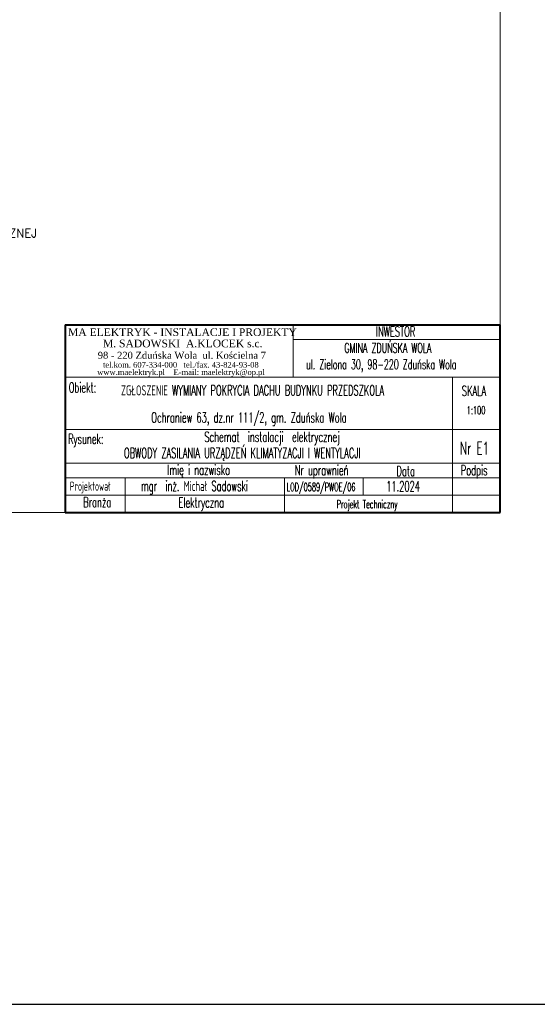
# Model space of a CAD drawing. Header units: millimetres. Extents: x -84458 to 77911, y -55868 to -29230.
# Tile 13 of 103: x 69087 to 70113, y -35032 to -33082. Entities that reach past the tile are written whole.
import ezdxf

# ---------------------------------------------------------------- set-up
doc = ezdxf.new("R2010")
doc.units = ezdxf.units.MM
doc.linetypes.add('OS', pattern=[6, 3, -1.5, 0, -1.5])
for name, color, linetype, lineweight in [('CIENKA', 7, 'Continuous', 20), ('KONTUR_02', 7, 'Continuous', 20), ('KONTUR_04', 7, 'Continuous', 40), ('obwód gniazd', 1, 'Continuous', 25), ('obwód oświetlenia', 6, 'Continuous', 25), ('OSIE', 1, 'OS', 15)]:
    doc.layers.add(name, color=color, linetype=linetype, lineweight=lineweight)
doc.styles.add('SIMPLEX', font='SIMPLEX.shx', dxfattribs={"width": 0.6, "height": 25})
doc.styles.add('styl1', font='simplex.shx')
doc.styles.add('STYL_CZCIONKI_1', font='TIMES.TTF')

msp = doc.modelspace()

# ---------------------------------------------------------------- linework, layer by layer
at = {"layer": 'CIENKA'}
for p in [(70039.5, -30082.3), (67239.5, -34058.4)]:
    msp.add_line(p, (70039.5, -34058.4), dxfattribs=at)
at = {"layer": 'KONTUR_02', "ltscale": 3}
for p, q in [((69629.4, -33790.1), (69629.4, -33686.4)), ((69629.4, -33715.4), (70039.5, -33715.4)), ((69177.7, -33790.1), (70039.5, -33790.1)), ((69945, -34058.4), (69945, -33790.1)), ((69177.7, -33893.7), (70039.5, -33893.7)), ((69177.7, -33960.7), (70039.5, -33960.7)), ((69177.7, -33989.3), (70039.5, -33989.3)), ((69296.6, -34058.4), (69296.6, -33989.3)), ((69612.3, -34058.4), (69612.3, -33990.6)), ((69767.9, -34023.9), (69767.9, -33989.3)), ((69177.7, -34023.9), (70039.5, -34023.9)), ((69177.7, -34023.9), (70039.5, -34023.9))]:
    msp.add_line(p, q, dxfattribs=at)
at = {"layer": 'KONTUR_04'}
for p, q in [((69177.7, -33686.4), (69177.7, -34058.4)), ((69177.7, -33686.4), (70039.5, -33686.4)), ((70039.5, -34058.4), (70039.5, -33686.4)), ((69177.7, -34058.4), (70039.5, -34058.4))]:
    msp.add_line(p, q, dxfattribs=at)
at = {"layer": 'obwód gniazd'}
msp.add_line((64629.3, -35032.4), (77911.5, -35032.4), dxfattribs=at)

# ---------------------------------------------------------------- texts
at = {"layer": 'KONTUR_02', "ltscale": 3, "style": 'SIMPLEX', "width": 0.6}
for s, height, p in [('INWESTOR', 20, (69793.3, -33709.7)), ('Obiekt:', 20, (69184.5, -33820.6)), ('SKALA', 20, (69963.6, -33827.5)), ('1:100', 16, (69973.2, -33863.8)), ('Rysunek:', 20, (69183.1, -33922.4)), ('Nr E1', 25, (69959.8, -33943.6)), ('Imię i nazwisko', 20, (69379.8, -33983.8)), ('Nr uprawnień', 20, (69632.5, -33984.5)), ('Data', 20, (69834.1, -33986.2)), ('Podpis', 20, (69961.5, -33984.5)), ('Projektował', 18, (69186.8, -34015.1)), ('mgr  inż. Michał Sadowski', 20, (69327.7, -34015.8)), ('LOD/0589/PWOE/06', 16, (69616.2, -34015.8)), ('11.2024', 20, (69813.7, -34016.4)), ('Branża', 20, (69213.3, -34047.8)), ('Elektryczna', 20, (69402, -34048.5)), ('Projekt Techniczny', 16, (69715.4, -34049.7))]:
    msp.add_text(s, height=height, dxfattribs=at).set_placement(p)
at = {"layer": 'KONTUR_02', "style": 'SIMPLEX', "width": 0.6}
for s, height, p in [('GMINA ZDUŃSKA WOLA', 19.2, (69730.7, -33741.8)), ('ul. Zielona 30, 98-220 Zduńska Wola', 19.2, (69654.9, -33774.4)), ('ZGŁOSZENIE WYMIANY POKRYCIA DACHU BUDYNKU PRZEDSZKOLA', 20, (69288.1, -33826.4)), ('Ochraniew 63, dz.nr 111/2, gm. Zduńska Wola ', 20, (69348.1, -33880)), ('Schemat  instalacji  elektrycznej', 20, (69453.1, -33918.3)), ('OBWODY ZASILANIA URZĄDZEŃ KLIMATYZACJI I WENTYLACJI', 20, (69293.9, -33950.4))]:
    msp.add_text(s, height=height, dxfattribs=at).set_placement(p)
at = {"layer": 'KONTUR_02', "ltscale": 3, "style": 'STYL_CZCIONKI_1'}
for s, height, p in [('98 - 220 Zduńska Wola  ul. Kościelna 7', 13.824, (69242, -33753.8)), ('www.maelektryk.pl    E-mail: maelektryk@op.pl', 11.197, (69240.9, -33785.9)), ('tel.kom. 607-334-000   tel./fax. 43-824-93-08', 11.197, (69252.4, -33771.3))]:
    msp.add_text(s, height=height, dxfattribs=at).set_placement(p)
at = {"layer": 'obwód oświetlenia', "style": 'styl1'}
msp.add_text('- ZASILANIE KLIMATYZATORA SUFITOWEGO - JEDNOSTKI ZEWNĘTRZNEJ', height=16.8, dxfattribs=at).set_placement((68322.5, -33513.4))
at = {"layer": 'OSIE', "ltscale": 3, "style": 'STYL_CZCIONKI_1'}
for s, p in [('MA ELEKTRYK - INSTALACJE I PROJEKTY', (69183.1, -33708.7)), ('M. SADOWSKI  A.KLOCEK s.c.', (69252.3, -33731.1))]:
    msp.add_text(s, height=15.2, dxfattribs=at).set_placement(p)

doc.saveas('drawing.dxf')
